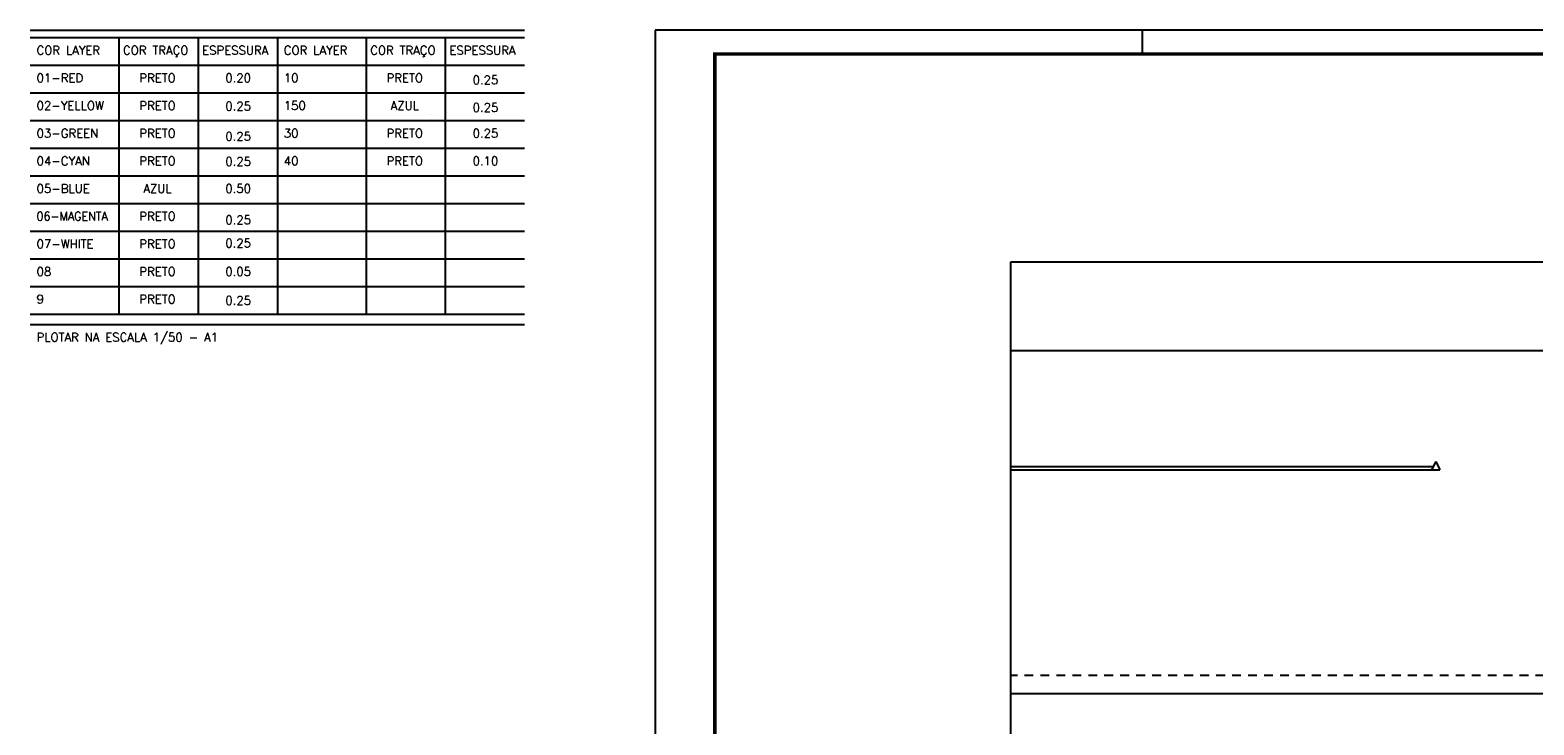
# Model space of a CAD drawing. Extents: x 86.2 to 137.2, y -250.8 to -221.5.
# Tile 7 of 15: x 86.2 to 107.4, y -231.3 to -221.5. Entities that reach past the tile are written whole.
import ezdxf
from ezdxf.enums import TextEntityAlignment as Align

# ---------------------------------------------------------------- set-up
doc = ezdxf.new("R2010")
doc.units = 0
doc.header["$MEASUREMENT"] = 0
doc.linetypes.add('HIDDEN', pattern=[0.375, 0.25, -0.125])
doc.layers.get('0').update_dxf_attribs({"linetype": 'CONTINUOUS'})
for name, color, linetype in [('CIRCUITOS', 2, 'CONTINUOUS'), ('paredes1', 8, 'CONTINUOUS'), ('PRANCHA', 8, 'CONTINUOUS')]:
    doc.layers.add(name, color=color, linetype=linetype)
doc.styles.add('ROMANS', font='romans')

# ---------------------------------------------------------------- blocks, each defined once
blk = doc.blocks.new('A1 1-50')
at = {"layer": 'CIRCUITOS', "color": 2}
for p, q in [((3786.092, 272.078), (3793.057, 272.078)), ((3786.092, 271.971), (3793.057, 271.971)), ((3787.343, 271.971), (3787.343, 268.074)), ((3788.459, 271.971), (3788.459, 268.074)), ((3789.575, 271.971), (3789.575, 268.074)), ((3790.825, 271.971), (3790.825, 268.074)), ((3791.941, 271.971), (3791.941, 268.074)), ((3786.092, 271.582), (3793.057, 271.582)), ((3786.092, 271.192), (3793.057, 271.192)), ((3786.092, 270.802), (3793.057, 270.802)), ((3786.092, 270.412), (3793.057, 270.412)), ((3786.092, 270.412), (3793.057, 270.412)), ((3786.092, 270.022), (3793.057, 270.022)), ((3786.092, 270.022), (3793.057, 270.022)), ((3786.092, 269.633), (3793.057, 269.633)), ((3786.092, 269.633), (3793.057, 269.633)), ((3786.092, 269.243), (3793.057, 269.243)), ((3786.092, 269.243), (3793.057, 269.243)), ((3786.092, 268.853), (3793.057, 268.853)), ((3786.092, 268.853), (3793.057, 268.853)), ((3786.092, 268.463), (3793.057, 268.463)), ((3786.092, 268.463), (3793.057, 268.463)), ((3786.092, 268.074), (3793.057, 268.074)), ((3786.092, 268.074), (3793.057, 268.074)), ((3786.092, 267.927), (3793.057, 267.927))]:
    blk.add_line(p, q, dxfattribs=at)
at = {"layer": 'PRANCHA'}
for p, q in [((3794.895, 272.078), (3794.895, 242.703)), ((3837.076, 272.078), (3794.895, 272.078)), ((3801.761, 271.74), (3801.761, 272.078)), ((3791.742, 270.885), (3791.742, 270.885))]:
    blk.add_line(p, q, dxfattribs=at)
at = {"layer": 'PRANCHA', "const_width": 0.0506}
blk.add_lwpolyline([(3795.739, 271.74), (3795.739, 243.04), (3836.739, 243.04), (3836.739, 271.74), (3795.739, 271.74)], dxfattribs=at)
at = {"layer": 'CIRCUITOS', "color": 2, "style": 'ROMANS'}
for s, height, p in [('COR LAYER', 0.1207, (3786.183, 271.732)), ('COR TRAÇO', 0.1207, (3787.401, 271.732)), ('ESPESSURA', 0.1207, (3788.516, 271.732)), ('COR LAYER', 0.1207, (3789.666, 271.732)), ('COR TRAÇO', 0.1207, (3790.883, 271.732)), ('ESPESSURA', 0.1207, (3791.999, 271.732)), ('01-RED', 0.1207, (3786.183, 271.342)), ('10', 0.1207, (3789.666, 271.342)), ('02-YELLOW', 0.1207, (3786.183, 270.952)), ('150', 0.1207, (3789.666, 270.952)), ('03-GREEN', 0.1207, (3786.183, 270.562)), ('30', 0.1207, (3789.666, 270.562)), ('04-CYAN', 0.1207, (3786.183, 270.172)), ('40', 0.1207, (3789.666, 270.172)), ('05-BLUE', 0.1207, (3786.183, 269.783)), ('07-WHITE', 0.1207, (3786.183, 269.003)), ('08', 0.1207, (3786.183, 268.613)), ('9', 0.121, (3786.183, 268.224)), ('PLOTAR NA ESCALA 1/50 - A1', 0.12073, (3786.183, 267.687))]:
    blk.add_text(s, height=height, dxfattribs=at).set_placement(p)
for s, p in [('PRETO', (3787.887, 271.342)), ('0.20', (3789.023, 271.342)), ('PRETO', (3791.37, 271.342)), ('0.25', (3792.506, 271.314)), ('PRETO', (3787.887, 270.952)), ('0.25', (3789.023, 270.944)), ('AZUL', (3791.37, 270.952)), ('0.25', (3792.506, 270.925)), ('PRETO', (3787.887, 270.562)), ('0.25', (3789.023, 270.519)), ('PRETO', (3791.37, 270.562)), ('0.25', (3792.506, 270.562)), ('PRETO', (3787.887, 270.172)), ('0.25', (3789.023, 270.164)), ('PRETO', (3791.37, 270.172)), ('0.10', (3792.506, 270.172)), ('AZUL', (3787.887, 269.783)), ('0.50', (3789.023, 269.783)), ('PRETO', (3787.887, 269.393)), ('0.25', (3789.023, 269.341)), ('PRETO', (3787.887, 269.003)), ('0.25', (3789.023, 269.014)), ('PRETO', (3787.887, 268.613)), ('0.05', (3789.023, 268.613)), ('PRETO', (3787.887, 268.224)), ('0.25', (3789.023, 268.205))]:
    blk.add_text(s, height=0.1207, dxfattribs=at).set_placement(p, align=Align.CENTER)
at = {"layer": 'CIRCUITOS', "color": 2, "style": 'ROMANS', "width": 0.95}
blk.add_text('06-MAGENTA', height=0.1207, dxfattribs=at).set_placement((3786.183, 269.393))

msp = doc.modelspace()

# ---------------------------------------------------------------- linework, layer by layer
at = {"layer": 'paredes1'}
for p, q in [((100.003, -225.975), (126.09, -225.975)), ((100.003, -227.607), (105.952, -227.607)), ((100.003, -227.657), (106.047, -227.657)), ((105.987, -227.537), (105.927, -227.657)), ((105.987, -227.537), (106.047, -227.657)), ((100.003, -230.811), (124.551, -230.811))]:
    msp.add_line(p, q, dxfattribs=at)
msp.add_lwpolyline([(100.003, -224.725), (126.09, -224.725), (126.09, -246.443), (100.003, -246.443)], close=True, dxfattribs=at)
at = {"layer": 'paredes1', "linetype": 'HIDDEN', "ltscale": 0.5}
msp.add_lwpolyline([(118.544, -232.056), (118.544, -230.556), (100.003, -230.556)], dxfattribs=at)

# ---------------------------------------------------------------- block references
msp.add_blockref('A1 1-50', (-3699.905, -493.534))

doc.saveas('drawing.dxf')
